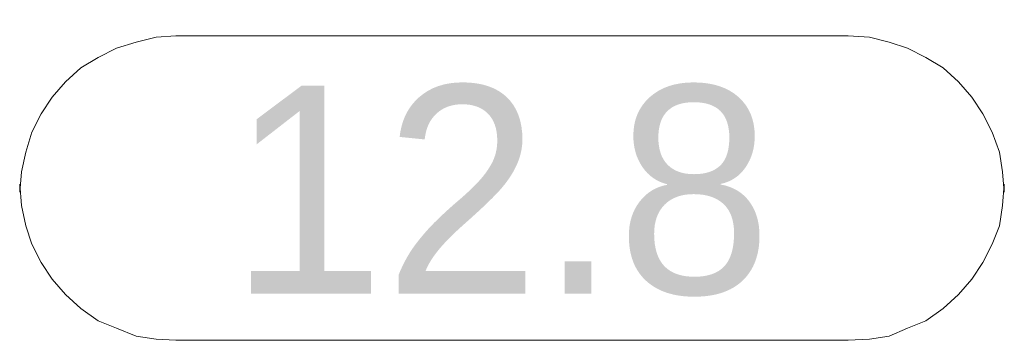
# Model space of a CAD drawing. Header units: millimetres. Extents: x 0 to 138, y 0 to 47.
# Tile 31 of 165: x 15.244 to 15.69, y 18.837 to 18.982. Entities that reach past the tile are written whole.
import ezdxf

# ---------------------------------------------------------------- set-up
doc = ezdxf.new("R2010")
doc.units = ezdxf.units.MM
doc.layers.add('PDF_Geomertry', color=7, linetype='Continuous')
doc.layers.add('PDF_Text', color=7, linetype='Continuous')
doc.styles.add('PDF Arial', font='txt')

msp = doc.modelspace()

# ---------------------------------------------------------------- linework, layer by layer
at = {"layer": 'PDF_Geomertry', "lineweight": 15}
msp.add_lwpolyline([(15.61958, 18.97486), (15.62931, 18.97431), (15.63819, 18.97208), (15.64653, 18.96931), (15.65486, 18.96514), (15.66264, 18.96042), (15.66958, 18.95403), (15.67569, 18.94708), (15.6807, 18.93959), (15.68486, 18.93125), (15.68819, 18.92208), (15.68958, 18.9132), (15.69042, 18.90403), (15.69042, 18.90764), (15.68958, 18.89792), (15.68819, 18.88875), (15.68486, 18.88042), (15.6807, 18.87208), (15.67569, 18.86459), (15.66958, 18.85764), (15.66264, 18.85125), (15.65486, 18.84569), (15.64653, 18.84236), (15.63819, 18.83875), (15.62931, 18.83736), (15.61958, 18.83681), (15.31458, 18.83681), (15.3057, 18.83736), (15.29653, 18.83875), (15.28764, 18.84236), (15.27931, 18.84569), (15.27153, 18.85125), (15.26458, 18.85764), (15.25847, 18.86459), (15.25347, 18.87208), (15.24931, 18.88042), (15.24653, 18.88875), (15.24458, 18.89792), (15.24375, 18.90764), (15.24375, 18.90403), (15.24458, 18.9132), (15.24653, 18.92208), (15.24931, 18.93125), (15.25347, 18.93959), (15.25847, 18.94708), (15.26458, 18.95403), (15.27153, 18.96042), (15.27931, 18.96514), (15.28764, 18.96931), (15.29653, 18.97208), (15.3057, 18.97431), (15.31458, 18.97486), (15.61958, 18.97486)], close=True, dxfattribs=at)

# ---------------------------------------------------------------- texts
at = {"layer": 'PDF_Text', "insert": (15.33903, 18.85658), "char_height": 0.094449, "attachment_point": 7, "style": 'PDF Arial'}
msp.add_mtext('12.8', dxfattribs=at)

doc.saveas('drawing.dxf')
